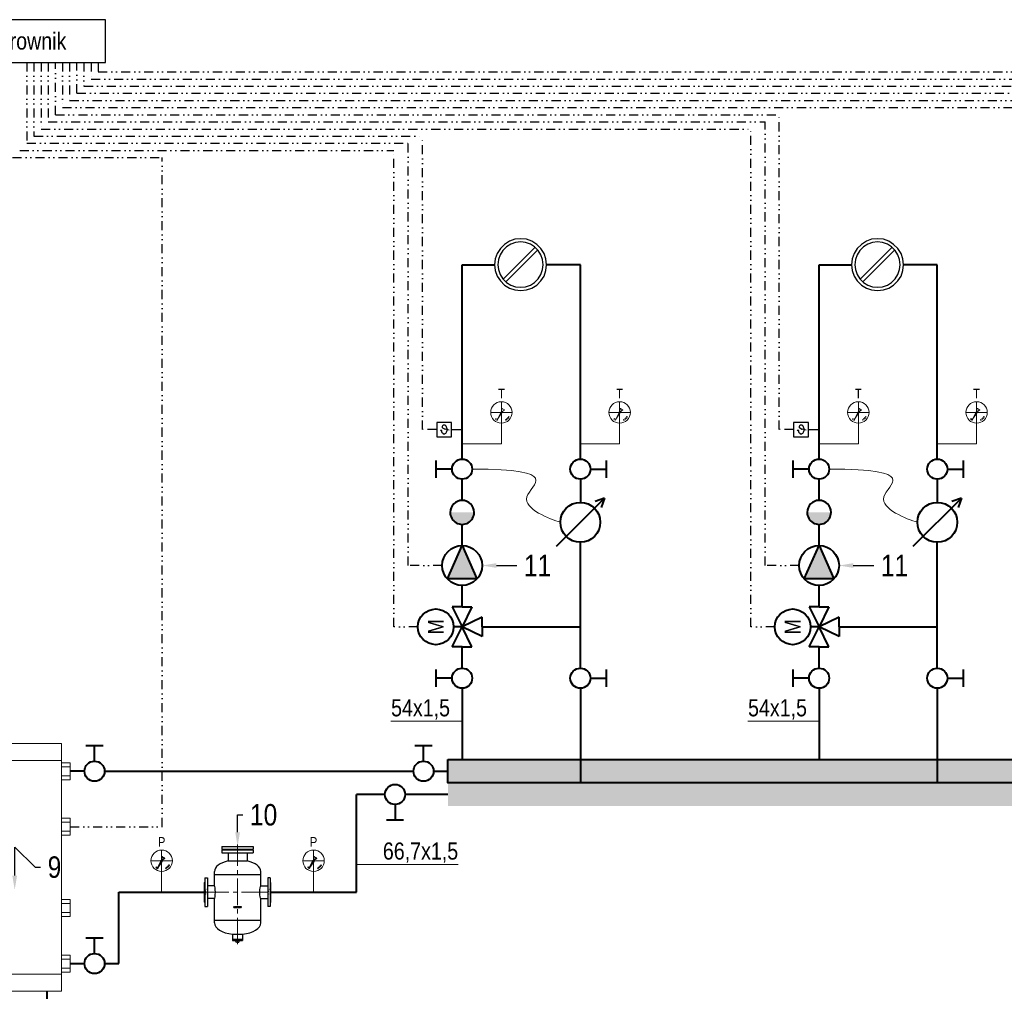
# Model space of a CAD drawing. Header units: centimetres. Extents: x 4745 to 39369, y 17389 to 19524.
# Tile 186 of 188: x 37466 to 38156, y 18300 to 18980. Entities that reach past the tile are written whole.
import ezdxf
from ezdxf import colors
from ezdxf.entities.mleader import LeaderData, LeaderLine
from ezdxf.enums import TextEntityAlignment as Align
from ezdxf.lldxf.tags import DXFTag
from ezdxf.math import Vec2, Vec3

# ---------------------------------------------------------------- set-up
doc = ezdxf.new("R2010")
doc.units = ezdxf.units.CM
doc.linetypes.add('CENTER', pattern=[0.55, 0.37, -0.06, 0.06, -0.06])
doc.linetypes.add('DIVIDE2', pattern=[15.875, 6.35, -3.175, 0, -3.175, 0, -3.175])
for name, color, linetype, lineweight in [('2DH_PRO_zw', 250, 'Continuous', 15), ('CP_AXISHS', 7, 'DASHDOT', 9), ('Gruba', 7, 'Continuous', 40), ('IS_ARMATURA', 7, 'Continuous', 9), ('IS_Opis', 250, 'Continuous', 9), ('IS_Powrót', 5, 'DASH', 40), ('IS_sygnał', 210, 'DIVIDE2', 25), ('IS_Zasilanie', 1, 'SOLID', 40), ('IS_Zimna_woda', 5, 'SOLID', 40), ('Opis', 150, 'Continuous', 9), ('Osie', 1, 'CENTER', 5), ('Tekst', 7, 'Continuous', 15)]:
    doc.layers.add(name, color=color, linetype=linetype, lineweight=lineweight)
for name, color, linetype in [('DETAL', 250, 'Continuous'), ('IS_Armatura_Therm', 250, 'SOLID'), ('SIMBOLI IDRAULICI', 7, 'Continuous')]:
    doc.layers.add(name, color=color, linetype=linetype)
doc.styles.add('styl1', font='ARIALN.TTF')
tags = doc.linetypes.add('DASH', pattern=[15, 10, -5]).pattern_tags.tags
tags[6:7] = [DXFTag(74, 4), DXFTag(75, 0), DXFTag(340, '0'), DXFTag(46, 0.0), DXFTag(50, 0.0), DXFTag(44, 0.0), DXFTag(45, 0.0)]
tags[4:5] = [DXFTag(74, 4), DXFTag(75, 0), DXFTag(340, '0'), DXFTag(46, 0.0), DXFTag(50, 0.0), DXFTag(44, 0.0), DXFTag(45, 0.0)]
tags = doc.linetypes.add('DASHDOT', pattern=[25.4, 12.7, -6.35, 0, -6.35]).pattern_tags.tags
tags[10:11] = [DXFTag(74, 4), DXFTag(75, 0), DXFTag(340, '0'), DXFTag(46, 1.0), DXFTag(50, 0.0), DXFTag(44, 0.0), DXFTag(45, 0.0)]
tags[8:9] = [DXFTag(74, 4), DXFTag(75, 0), DXFTag(340, '0'), DXFTag(46, 1.0), DXFTag(50, 0.0), DXFTag(44, 0.0), DXFTag(45, 0.0)]
tags[6:7] = [DXFTag(74, 4), DXFTag(75, 0), DXFTag(340, '0'), DXFTag(46, 1.0), DXFTag(50, 0.0), DXFTag(44, 0.0), DXFTag(45, 0.0)]
tags[4:5] = [DXFTag(74, 4), DXFTag(75, 0), DXFTag(340, '0'), DXFTag(46, 1.0), DXFTag(50, 0.0), DXFTag(44, 0.0), DXFTag(45, 0.0)]
tags = doc.linetypes.add('SOLID', pattern=[10, 10, 0]).pattern_tags.tags
tags[6:7] = [DXFTag(74, 4), DXFTag(75, 0), DXFTag(340, '0'), DXFTag(46, 0.0), DXFTag(50, 0.0), DXFTag(44, 0.0), DXFTag(45, 0.0)]
tags[4:5] = [DXFTag(74, 4), DXFTag(75, 0), DXFTag(340, '0'), DXFTag(46, 0.0), DXFTag(50, 0.0), DXFTag(44, 0.0), DXFTag(45, 0.0)]

# ---------------------------------------------------------------- blocks, each defined once
blk = doc.blocks.new('Zaworek')
at = {"layer": 'IS_Zimna_woda', "color": 18, "true_color": 0x000000}
for p, q in [((2, 0), (5.15, 0)), ((5.15, 1.72), (5.15, -1.72))]:
    blk.add_line(p, q, dxfattribs=at)
blk.add_circle((0, 0), 2, dxfattribs=at)
blk = doc.blocks.new('Buf')
at = {"layer": 'SIMBOLI IDRAULICI', "lineweight": 13}
for p, q in [((4574.74, -435.81), (4574.74, -609.42)), ((4574.74, -435.81), (4674.74, -435.81)), ((4674.74, -435.81), (4674.74, -609.42)), ((4574.74, -447.82), (4674.74, -447.82)), ((4568.71, -452.07), (4574.74, -452.07)), ((4680.77, -452.07), (4674.74, -452.07)), ((4568.71, -458.42), (4574.74, -458.42)), ((4680.77, -458.42), (4674.74, -458.42)), ((4680.77, -491), (4674.74, -491)), ((4568.71, -502.07), (4574.74, -502.07)), ((4680.77, -497.34), (4674.74, -497.34)), ((4568.71, -508.42), (4574.74, -508.42)), ((4568.71, -547.89), (4574.74, -547.89)), ((4680.77, -547.89), (4674.74, -547.89)), ((4568.71, -554.23), (4574.74, -554.23)), ((4680.77, -554.23), (4674.74, -554.23)), ((4568.71, -586.81), (4574.74, -586.81)), ((4680.77, -586.81), (4674.74, -586.81)), ((4568.71, -593.15), (4574.74, -593.15)), ((4574.74, -597.41), (4674.74, -597.41)), ((4680.77, -593.15), (4674.74, -593.15)), ((4574.74, -609.42), (4674.74, -609.42))]:
    blk.add_line(p, q, dxfattribs=at)
for points in [[(4574.74, -449.27), (4568.71, -449.27), (4568.71, -461.22), (4574.74, -461.22)], [(4674.74, -449.27), (4680.77, -449.27), (4680.77, -461.22), (4674.74, -461.22)], [(4674.74, -488.19), (4680.77, -488.19), (4680.77, -500.14), (4674.74, -500.14)], [(4574.74, -499.27), (4568.71, -499.27), (4568.71, -511.22), (4574.74, -511.22)], [(4574.74, -557.03), (4568.71, -557.03), (4568.71, -545.09), (4574.74, -545.09)], [(4674.74, -557.03), (4680.77, -557.03), (4680.77, -545.09), (4674.74, -545.09)], [(4574.74, -595.96), (4568.71, -595.96), (4568.71, -584.01), (4574.74, -584.01)], [(4674.74, -595.96), (4680.77, -595.96), (4680.77, -584.01), (4674.74, -584.01)]]:
    blk.add_lwpolyline(points, close=True, dxfattribs=at)
blk = doc.blocks.new('ffffffffff')
at = {"layer": 'Opis'}
h = blk.add_hatch(color=1, dxfattribs=at)
h.dxf.hatch_style = 1
h.paths.add_polyline_path([(36372.46, 72500.26, 1), (36373.48, 72500.26, 1)])
h.paths.add_polyline_path([(36372.57, 72500.21), (36372.72, 72500.21), (36372.72, 72500.08), (36372.97, 72500.26), (36372.72, 72500.42), (36372.72, 72500.29), (36372.56, 72500.29, -21.27582)], flags=16)
h.paths.add_polyline_path([(36373.87, 72500.65), (36373.61, 72499.93), (36373.77, 72499.93), (36374.02, 72500.65), (36378.07, 72500.65), (36378.12, 72500.77), (36373.25, 72500.77), (36373.41, 72500.65)])
h.paths.add_polyline_path([(36373.92, 72499.93), (36374.43, 72499.93), (36374.48, 72500.06), (36374.14, 72500.06), (36374.19, 72500.19), (36374.52, 72500.19), (36374.57, 72500.31), (36374.23, 72500.31), (36374.28, 72500.44), (36374.62, 72500.44), (36374.66, 72500.57), (36374.15, 72500.57)], flags=17)
h.paths.add_polyline_path([(36375.3, 72499.93), (36375.48, 72499.93), (36375.63, 72500.42), (36375.71, 72499.93), (36375.84, 72499.93), (36376.25, 72500.39), (36376.07, 72499.93), (36376.25, 72499.93), (36376.48, 72500.57), (36376.27, 72500.57), (36375.84, 72500.06), (36375.76, 72500.57), (36375.53, 72500.57)], flags=17)
h.paths.add_polyline_path([(36376.4, 72499.93), (36376.91, 72499.93), (36376.96, 72500.06), (36376.64, 72500.06), (36376.68, 72500.19), (36377.01, 72500.19), (36377.05, 72500.31), (36376.73, 72500.31), (36376.78, 72500.44), (36377.1, 72500.44), (36377.15, 72500.57), (36376.63, 72500.57)], flags=17)
h.paths.add_polyline_path([(36377.04, 72499.85), (36373.53, 72499.85), (36373.51, 72499.72), (36377.17, 72499.72), (36377.4, 72500.39), (36377.63, 72499.93), (36377.81, 72499.93), (36378.02, 72500.57), (36377.86, 72500.57), (36377.68, 72500.11), (36377.48, 72500.57), (36377.3, 72500.57)])
h = blk.add_hatch(color=5, dxfattribs=at)
h.dxf.hatch_style = 1
h.paths.add_polyline_path([(36373.02, 72500.29), (36373.02, 72500.42), (36373.15, 72500.42), (36373.15, 72500.54), (36372.79, 72500.54), (36372.79, 72500.42), (36372.92, 72500.42), (36372.92, 72500.29), (36372.97, 72500.26), (36373.23, 72500.08), (36373.23, 72500.21), (36373.38, 72500.21, 0.047002), (36373.38, 72500.29), (36373.23, 72500.29), (36373.23, 72500.42)])
h = blk.add_hatch(color=1, dxfattribs=at)
h.dxf.hatch_style = 1
edge = h.paths.add_edge_path()
edge.add_spline(control_points=[(36375.02, 72500.19), (36375.05, 72500.18), (36375.13, 72500.17), (36375.24, 72500.24), (36375.33, 72500.32), (36375.33, 72500.43), (36375.31, 72500.49), (36375.25, 72500.55), (36375.2, 72500.56), (36375.17, 72500.57)], knot_values=[0, 0, 0, 0, 0.5, 1.059017, 1.859408, 2.109408, 2.504692, 2.858246, 3.25353, 3.25353, 3.25353, 3.25353], degree=3, periodic=0)
edge.add_line((36375.17, 72500.57), (36374.79, 72500.57))
edge.add_line((36374.79, 72500.57), (36374.56, 72499.93))
edge.add_line((36374.56, 72499.93), (36374.74, 72499.93))
edge.add_line((36374.74, 72499.93), (36374.84, 72500.16))
edge.add_line((36374.84, 72500.16), (36374.99, 72499.93))
edge.add_line((36374.99, 72499.93), (36375.2, 72499.93))
edge.add_line((36375.2, 72499.93), (36375.02, 72500.19))
edge = h.paths.add_edge_path(flags=16)
edge.add_spline(control_points=[(36375.1, 72500.44), (36375.1, 72500.44), (36375.12, 72500.44), (36375.15, 72500.44), (36375.18, 72500.41), (36375.17, 72500.37), (36375.13, 72500.32), (36375.06, 72500.29), (36375.02, 72500.27), (36374.99, 72500.26)], knot_values=[0, 0, 0, 0, 0.09711, 0.258742, 0.412011, 0.600435, 0.895586, 1.295783, 1.636933, 1.636933, 1.636933, 1.636933], degree=3, periodic=0)
edge.add_line((36374.99, 72500.26), (36374.87, 72500.26))
edge.add_line((36374.87, 72500.26), (36374.92, 72500.44))
edge.add_line((36374.92, 72500.44), (36375.1, 72500.44))
at = {"layer": 'DETAL', "color": 7, "linetype": 'Continuous'}
for p, q in [((36364.3, 72542.77), (36386.3, 72542.77)), ((36364.3, 72542.77), (36364.3, 72540.97)), ((36386.3, 72542.77), (36386.3, 72540.97)), ((36364.3, 72540.97), (36386.3, 72540.97)), ((36364.3, 72540.37), (36386.3, 72540.37)), ((36364.3, 72540.37), (36364.3, 72538.37)), ((36364.3, 72538.37), (36386.3, 72538.37)), ((36364.3, 72538.37), (36386.3, 72538.37)), ((36367.4, 72540.77), (36367.2, 72540.97)), ((36367.4, 72540.57), (36367.2, 72540.37)), ((36367.4, 72540.77), (36383.2, 72540.77)), ((36367.4, 72540.77), (36367.4, 72540.57)), ((36367.4, 72540.57), (36383.2, 72540.57)), ((36368.65, 72538.37), (36368.65, 72532.66)), ((36381.95, 72538.37), (36381.95, 72532.66)), ((36383.2, 72540.77), (36383.4, 72540.97)), ((36383.2, 72540.77), (36383.2, 72540.57)), ((36383.2, 72540.57), (36383.4, 72540.37)), ((36386.3, 72540.37), (36386.3, 72538.37)), ((36368.65, 72532.66), (36381.95, 72532.66)), ((36359.1, 72515.22), (36359.1, 72525.27)), ((36359.1, 72523.27), (36391.5, 72523.27)), ((36391.5, 72515.22), (36391.5, 72525.27)), ((36352.1, 72517.67), (36352.4, 72517.87)), ((36352.1, 72503.87), (36352.1, 72517.67)), ((36352.4, 72520.77), (36352.4, 72500.77)), ((36352.4, 72520.77), (36354.1, 72520.77)), ((36354.1, 72520.77), (36354.1, 72500.77)), ((36359.1, 72515.22), (36354.1, 72515.22)), ((36391.5, 72515.22), (36396.5, 72515.22)), ((36396.5, 72520.77), (36396.5, 72500.77)), ((36398.2, 72520.77), (36396.5, 72520.77)), ((36398.2, 72520.77), (36398.2, 72500.77)), ((36398.5, 72517.67), (36398.2, 72517.87)), ((36398.5, 72503.87), (36398.5, 72517.67)), ((36352.1, 72503.87), (36352.4, 72503.67)), ((36352.4, 72500.77), (36354.1, 72500.77)), ((36359.1, 72506.33), (36354.1, 72506.33)), ((36359.1, 72489.27), (36359.1, 72506.33)), ((36391.5, 72489.27), (36391.5, 72506.33)), ((36391.5, 72506.33), (36396.5, 72506.33)), ((36398.2, 72500.77), (36396.5, 72500.77)), ((36398.5, 72503.87), (36398.2, 72503.67)), ((36359.1, 72491.27), (36391.5, 72491.27)), ((36371.8, 72481.37), (36371.8, 72477.83)), ((36371.8, 72481.37), (36378.8, 72481.37)), ((36378.8, 72481.37), (36378.8, 72477.83)), ((36371.8, 72477.83), (36378.8, 72477.83)), ((36371.8, 72477.83), (36371.8, 72476.87)), ((36371.8, 72476.87), (36378.8, 72476.87)), ((36374.55, 72475.77), (36373.92, 72476.87)), ((36374.55, 72475.77), (36376.05, 72475.77)), ((36376.05, 72475.77), (36376.69, 72476.87)), ((36378.8, 72477.83), (36378.8, 72476.87))]:
    blk.add_line(p, q, dxfattribs=at)
for centre, start_param, end_param in [((36375.3, 72525.27), 5.135385, 6.283185), ((36375.3, 72525.27), 3.141593, 4.289393), ((36375.3, 72489.27), 0, 1.35303), ((36375.3, 72489.27), 1.788563, 3.141593)]:
    blk.add_ellipse(centre, major_axis=(-16.2, 0), ratio=0.5, start_param=start_param, end_param=end_param, dxfattribs=at)
at = {"layer": 'DETAL'}
blk.add_ellipse((36359.1, 72510.77), major_axis=(0, 4.45), ratio=0.141282, start_param=3.141593, end_param=6.283185, dxfattribs=at)
at = {"layer": 'DETAL', "extrusion": (0, 0, -1)}
blk.add_ellipse((36391.5, 72510.77), major_axis=(0, 4.45), ratio=0.141282, start_param=3.141593, end_param=6.283185, dxfattribs=at)
at = {"layer": 'Opis', "color": 1}
for p, q in [((36372.72, 72500.29), (36372.56, 72500.29)), ((36372.97, 72500.26), (36372.72, 72500.42)), ((36372.72, 72500.42), (36372.72, 72500.29)), ((36372.72, 72500.08), (36372.97, 72500.26)), ((36373.25, 72500.77), (36378.12, 72500.77)), ((36373.41, 72500.65), (36373.25, 72500.77)), ((36373.87, 72500.65), (36373.41, 72500.65)), ((36373.61, 72499.93), (36373.87, 72500.65)), ((36374.02, 72500.65), (36373.77, 72499.93)), ((36373.92, 72499.93), (36374.15, 72500.57)), ((36378.07, 72500.65), (36374.02, 72500.65)), ((36374.15, 72500.57), (36374.66, 72500.57)), ((36374.23, 72500.31), (36374.28, 72500.44)), ((36374.57, 72500.31), (36374.23, 72500.31)), ((36374.62, 72500.44), (36374.28, 72500.44)), ((36374.57, 72500.31), (36374.52, 72500.19)), ((36374.66, 72500.57), (36374.62, 72500.44)), ((36375.3, 72499.93), (36375.53, 72500.57)), ((36375.63, 72500.42), (36375.48, 72499.93)), ((36375.53, 72500.57), (36375.76, 72500.57)), ((36375.53, 72500.57), (36375.76, 72500.57)), ((36375.71, 72499.93), (36375.63, 72500.42)), ((36375.76, 72500.57), (36375.84, 72500.06)), ((36375.84, 72500.06), (36376.27, 72500.57)), ((36376.25, 72500.39), (36375.84, 72499.93)), ((36376.07, 72499.93), (36376.25, 72500.39)), ((36376.48, 72500.57), (36376.25, 72499.93)), ((36376.27, 72500.57), (36376.48, 72500.57)), ((36376.4, 72499.93), (36376.63, 72500.57)), ((36376.63, 72500.57), (36377.15, 72500.57)), ((36376.78, 72500.44), (36376.73, 72500.31)), ((36377.05, 72500.31), (36376.73, 72500.31)), ((36377.1, 72500.44), (36376.78, 72500.44)), ((36377.05, 72500.31), (36377.01, 72500.19)), ((36377.04, 72499.85), (36377.3, 72500.57)), ((36377.15, 72500.57), (36377.1, 72500.44)), ((36377.4, 72500.39), (36377.17, 72499.72)), ((36377.3, 72500.57), (36377.48, 72500.57)), ((36377.3, 72500.57), (36377.48, 72500.57)), ((36377.63, 72499.93), (36377.4, 72500.39)), ((36377.48, 72500.57), (36377.68, 72500.11)), ((36377.68, 72500.11), (36377.86, 72500.57)), ((36378.02, 72500.57), (36377.81, 72499.93)), ((36377.86, 72500.57), (36378.02, 72500.57)), ((36378.12, 72500.77), (36378.07, 72500.65)), ((36372.72, 72500.21), (36372.57, 72500.21)), ((36372.72, 72500.21), (36372.72, 72500.08)), ((36373.51, 72499.72), (36373.53, 72499.85)), ((36377.17, 72499.72), (36373.51, 72499.72)), ((36373.53, 72499.85), (36377.04, 72499.85)), ((36373.77, 72499.93), (36373.61, 72499.93)), ((36374.43, 72499.93), (36373.92, 72499.93)), ((36374.14, 72500.06), (36374.19, 72500.19)), ((36374.48, 72500.06), (36374.14, 72500.06)), ((36374.52, 72500.19), (36374.19, 72500.19)), ((36374.48, 72500.06), (36374.43, 72499.93)), ((36375.48, 72499.93), (36375.3, 72499.93)), ((36375.84, 72499.93), (36375.71, 72499.93)), ((36376.25, 72499.93), (36376.07, 72499.93)), ((36376.91, 72499.93), (36376.4, 72499.93)), ((36376.68, 72500.19), (36376.64, 72500.06)), ((36376.96, 72500.06), (36376.64, 72500.06)), ((36377.01, 72500.19), (36376.68, 72500.19)), ((36376.96, 72500.06), (36376.91, 72499.93)), ((36377.81, 72499.93), (36377.63, 72499.93))]:
    blk.add_line(p, q, dxfattribs=at)
at = {"layer": 'Opis', "color": 5}
for p, q in [((36372.79, 72500.54), (36373.15, 72500.54)), ((36372.79, 72500.42), (36372.79, 72500.54)), ((36372.92, 72500.42), (36372.79, 72500.42)), ((36372.92, 72500.29), (36372.92, 72500.42)), ((36373.23, 72500.08), (36372.97, 72500.26)), ((36373.02, 72500.42), (36373.02, 72500.29)), ((36373.02, 72500.29), (36373.23, 72500.42)), ((36373.15, 72500.42), (36373.02, 72500.42)), ((36373.15, 72500.54), (36373.15, 72500.42)), ((36373.23, 72500.42), (36373.23, 72500.29)), ((36373.23, 72500.29), (36373.38, 72500.29)), ((36373.23, 72500.21), (36373.38, 72500.21)), ((36373.23, 72500.21), (36373.23, 72500.08))]:
    blk.add_line(p, q, dxfattribs=at)
at = {"layer": 'Opis', "color": 1}
blk.add_circle((36372.97, 72500.26), 0.512, dxfattribs=at)
blk.add_arc((36372.97, 72500.26), 0.41, 187.18076, 176.41668, dxfattribs=at)
at = {"layer": 'Osie', "color": 5, "linetype": 'CENTER', "ltscale": 50}
for p, q in [((36375.3, 72474.27), (36375.3, 72544.27)), ((36350.6, 72510.77), (36400, 72510.77))]:
    blk.add_line(p, q, dxfattribs=at)
at = {"layer": 'Opis', "width": 0.8}
for p in [(36353.5, 72508.77), (36397.6, 72508.77)]:
    blk.add_text('DN80 PN16bar', height=0.5, rotation=90, dxfattribs=at).set_placement(p)
blk = doc.blocks.new('Manometrr')
for p, q in [((35868, 72779.52), (35870.34, 72784.15)), ((35870.84, 72783.86), (35868, 72779.52)), ((35871.37, 72787.05), (35872.84, 72786.21)), ((35867.05, 72779.96), (35866.62, 72779.45)), ((35867.14, 72779.89), (35866.71, 72779.37)), ((35867.14, 72779.89), (35867.05, 72779.96)), ((35867.86, 72779.39), (35867.52, 72778.8)), ((35867.62, 72778.74), (35867.52, 72778.8)), ((35867.96, 72779.33), (35867.62, 72778.74)), ((35867.96, 72779.33), (35867.86, 72779.39)), ((35873.55, 72779.33), (35873.65, 72779.39)), ((35873.55, 72779.33), (35873.89, 72778.74)), ((35873.65, 72779.39), (35873.99, 72778.8)), ((35873.89, 72778.74), (35873.99, 72778.8)), ((35874.37, 72779.89), (35874.46, 72779.96)), ((35874.37, 72779.89), (35874.8, 72779.37)), ((35874.46, 72779.96), (35874.89, 72779.45)), ((35874.8, 72779.37), (35874.89, 72779.45)), ((35875.08, 72780.58), (35875.15, 72780.67)), ((35875.08, 72780.58), (35875.6, 72780.15)), ((35875.15, 72780.67), (35875.67, 72780.24)), ((35875.6, 72780.15), (35875.67, 72780.24)), ((35875.66, 72781.39), (35875.71, 72781.49)), ((35875.66, 72781.39), (35876.24, 72781.05)), ((35875.71, 72781.49), (35876.3, 72781.15)), ((35876.24, 72781.05), (35876.3, 72781.15))]:
    blk.add_line(p, q)
for centre, major_axis, start_param, end_param in [((35870.75, 72784.29), (0.308, 0.308), 5.497787, 11.780972), ((35867.42, 72786.35), (-2.57, 2.57), 3.460412, 4.06239), ((35871.26, 72786.85), (-0.166, 0.166), -1.308966, 0.821497), ((35874.19, 72782.46), (-2.55, 2.55), -0.399985, 0.207792), ((35872.72, 72786), (0.166, 0.166), 4.412711, 6.545016)]:
    blk.add_ellipse(centre, major_axis=major_axis, ratio=1, start_param=start_param, end_param=end_param)
at = {"layer": 'CP_AXISHS'}
for p, q in [((35870.75, 72776.79), (35870.75, 72791.79)), ((35863.25, 72784.29), (35878.25, 72784.29))]:
    blk.add_line(p, q, dxfattribs=at)
at = {"layer": 'IS_ARMATURA'}
blk.add_line((35870.75, 72762.27), (35870.75, 72776.79), dxfattribs=at)
at = {"layer": 'IS_ARMATURA', "lineweight": 18}
blk.add_circle((35870.75, 72784.29), 7.5, dxfattribs=at)
at = {"layer": 'IS_Armatura_Therm', "insert": (35863.25, 72800.86), "char_height": 6.721, "attachment_point": 1, "style": 'styl1'}
blk.add_mtext_dynamic_manual_height_columns('\\pxqc;P', width=15, gutter_width=8.4, heights=[0], dxfattribs=at)
blk = doc.blocks.new('Pompa')
at = {"layer": 'Gruba'}
h = blk.add_hatch(color=256, dxfattribs=at)
h.dxf.hatch_style = 1
h.paths.add_polyline_path([(9.4, 10.34), (-13.97, 0), (9.4, -10.34)])
for p, q in [((-13.97, 0), (9.4, 10.34)), ((9.4, 10.34), (9.4, -10.34)), ((9.4, -10.34), (-13.97, 0))]:
    blk.add_line(p, q, dxfattribs=at)
blk.add_circle((0, 0), 13.97, dxfattribs=at)
blk = doc.blocks.new('zawórzwrotny11')
at = {"layer": 'IS_Zimna_woda', "true_color": 0x000000}
h = blk.add_hatch(color=18, dxfattribs=at)
edge = h.paths.add_edge_path()
edge.add_arc((0, 0), 8.39, -899.93176, -719.93176, ccw=False)
edge.add_line((-8.39, -0.01), (8.39, 0.01))
at = {"layer": 'IS_Zimna_woda', "color": 18, "true_color": 0x000000}
for start, end in [(0.06824, 180.06824), (180.06824, 0.06824)]:
    blk.add_arc((0, 0), 8.39, start, end, dxfattribs=at)
blk = doc.blocks.new('A$C5091697A')
at = {"layer": 'IS_Armatura_Therm'}
for p, q in [((6.9, 6.75), (0, 6.75)), ((3.02, 5.39), (2.87, 5.24)), ((3.3, 5.53), (3.02, 5.39)), ((3.59, 5.53), (3.3, 5.53)), ((3.88, 5.53), (3.59, 5.53)), ((4.02, 5.39), (3.88, 5.53)), ((4.31, 5.1), (4.02, 5.39)), ((4.45, 4.96), (4.31, 5.1)), ((4.6, 4.53), (4.45, 4.96)), ((6.9, 0), (6.9, 6.75)), ((0, 0), (6.9, 0)), ((2.3, 2.95), (2.3, 2.51)), ((2.3, 2.51), (2.44, 2.08)), ((2.44, 2.08), (2.59, 1.8)), ((2.59, 1.8), (2.87, 1.65)), ((3.74, 3.66), (2.87, 4.09)), ((2.87, 1.65), (3.02, 1.36)), ((3.02, 1.36), (3.3, 1.36)), ((3.3, 1.36), (3.59, 1.36)), ((3.59, 1.36), (3.88, 1.36)), ((3.74, 3.66), (4.02, 3.52)), ((3.88, 1.36), (4.02, 1.51)), ((5.89, 3.09), (4.02, 3.52)), ((4.02, 1.51), (4.31, 1.65)), ((4.31, 1.65), (4.45, 1.94)), ((4.45, 1.94), (4.6, 2.23)), ((4.74, 4.24), (4.6, 4.53)), ((4.6, 2.23), (4.74, 2.66)), ((4.88, 3.81), (4.74, 4.24)), ((4.74, 2.66), (4.88, 2.95)), ((4.88, 3.38), (4.88, 3.81)), ((4.88, 2.95), (4.88, 3.38)), ((6.9, 3.38), (11.9, 3.38))]:
    blk.add_line(p, q, dxfattribs=at)
blk.add_lwpolyline([(0, 0), (6.9, 0), (6.9, 6.75), (0, 6.75), (0, 0)], close=True, dxfattribs=at)
for points in [[(2.3, 2.95), (2.3, 2.51), (2.44, 2.08), (2.59, 1.8), (2.87, 1.65), (3.02, 1.36), (3.3, 1.36), (3.59, 1.36), (3.88, 1.36), (4.02, 1.51), (4.31, 1.65), (4.45, 1.94), (4.6, 2.23), (4.74, 2.66), (4.88, 2.95), (4.88, 3.38), (4.88, 3.81), (4.74, 4.24), (4.6, 4.53), (4.45, 4.96), (4.31, 5.1), (4.02, 5.39), (3.88, 5.53), (3.59, 5.53), (3.3, 5.53), (3.02, 5.39), (2.87, 5.24)], [(2.73, 5.1), (2.59, 4.81)], [(2.73, 5.1), (2.59, 4.81)], [(2.59, 4.81), (2.59, 4.53)], [(2.59, 4.81), (2.59, 4.53)], [(2.87, 5.24), (2.73, 5.1)], [(2.87, 5.24), (2.73, 5.1)], [(1.87, 2.95), (1.72, 2.8)], [(1.87, 2.95), (1.72, 2.8)], [(2.3, 2.95), (2.16, 3.09), (2.01, 3.09), (1.87, 2.95)], [(2.3, 2.95), (2.16, 3.09), (2.01, 3.09), (1.87, 2.95)], [(2.59, 4.53), (2.59, 4.38)], [(2.59, 4.53), (2.59, 4.38)], [(2.59, 4.38), (2.87, 4.09)], [(2.59, 4.38), (2.87, 4.09)], [(3.74, 3.66), (2.87, 4.09)], [(3.74, 3.66), (4.02, 3.52)], [(5.89, 3.09), (4.02, 3.52)]]:
    blk.add_lwpolyline(points, dxfattribs=at)
blk = doc.blocks.new('T')
for p, q in [((-2.75, 17.25), (-0.41, 21.88)), ((0.09, 21.59), (-2.75, 17.25)), ((0.62, 24.78), (2.08, 23.94)), ((-3.7, 17.69), (-4.14, 17.18)), ((-3.62, 17.62), (-4.05, 17.1)), ((-3.62, 17.62), (-3.7, 17.69)), ((-2.89, 17.12), (-3.23, 16.53)), ((-3.13, 16.48), (-3.23, 16.53)), ((-2.8, 17.06), (-3.13, 16.48)), ((-2.8, 17.06), (-2.89, 17.12)), ((2.8, 17.06), (2.89, 17.12)), ((2.8, 17.06), (3.13, 16.48)), ((2.89, 17.12), (3.23, 16.53)), ((3.13, 16.48), (3.23, 16.53)), ((3.62, 17.62), (3.7, 17.69)), ((3.62, 17.62), (4.05, 17.1)), ((3.7, 17.69), (4.14, 17.18)), ((4.05, 17.1), (4.14, 17.18)), ((4.32, 18.32), (4.4, 18.4)), ((4.32, 18.32), (4.84, 17.88)), ((4.4, 18.4), (4.91, 17.97)), ((4.84, 17.88), (4.91, 17.97)), ((4.9, 19.12), (4.96, 19.22)), ((4.9, 19.12), (5.49, 18.79)), ((4.96, 19.22), (5.54, 18.88)), ((5.49, 18.79), (5.54, 18.88))]:
    blk.add_line(p, q)
for centre, major_axis, start_param, end_param in [((0, 22.02), (0.308, 0.308), 5.497787, 11.780972), ((-3.34, 24.08), (-2.57, 2.57), 3.460412, 4.06239), ((0.5, 24.58), (-0.166, 0.166), -1.308966, 0.821497), ((3.43, 20.19), (-2.55, 2.55), -0.399985, 0.207792), ((1.97, 23.73), (0.166, 0.166), 4.412711, 6.545016)]:
    blk.add_ellipse(centre, major_axis=major_axis, ratio=1, start_param=start_param, end_param=end_param)
at = {"layer": 'CP_AXISHS'}
for p, q in [((0, 14.52), (0, 29.52)), ((-7.5, 22.02), (7.5, 22.02))]:
    blk.add_line(p, q, dxfattribs=at)
at = {"layer": 'IS_ARMATURA'}
blk.add_line((0, 0), (0, 14.52), dxfattribs=at)
at = {"layer": 'IS_ARMATURA', "lineweight": 18}
blk.add_circle((0, 22.02), 7.5, dxfattribs=at)
at = {"layer": 'IS_Armatura_Therm', "insert": (-7.5, 38.59), "char_height": 6.721, "attachment_point": 1, "style": 'styl1'}
blk.add_mtext_dynamic_manual_height_columns('\\pxqc;T', width=15, gutter_width=8.4, heights=[0], dxfattribs=at)
blk = doc.blocks.new('Wodomierz')
at = {"layer": 'IS_Zimna_woda', "color": 18, "true_color": 0x000000}
for points in [[(-11, 6.49), (11, -6.49)], [(11, -6.49), (8.93, -3.39)], [(11, -6.49), (7.29, -6.16)]]:
    blk.add_lwpolyline(points, dxfattribs=at)
blk.add_circle((0, 0), 7.5, dxfattribs=at)
blk = doc.blocks.new('3D mieszający')
at = {"layer": 'Gruba'}
for p, q in [((56358.61, 77245.33), (56351.73, 77245.33)), ((56351.73, 77245.33), (56358.61, 77231.36)), ((56358.61, 77245.33), (56365.49, 77245.33)), ((56365.49, 77245.33), (56358.61, 77231.36)), ((56344.63, 77231.36), (56344.63, 77238.24)), ((56344.63, 77238.24), (56358.61, 77231.36)), ((56372.58, 77238.24), (56358.61, 77231.36)), ((56372.58, 77231.36), (56372.58, 77238.24)), ((56344.63, 77231.36), (56344.63, 77224.48)), ((56344.63, 77224.48), (56358.61, 77231.36)), ((56372.58, 77224.48), (56358.61, 77231.36)), ((56358.61, 77231.36), (56358.61, 77225.36)), ((56372.58, 77231.36), (56372.58, 77224.48))]:
    blk.add_line(p, q, dxfattribs=at)
blk.add_circle((56358.61, 77212.86), 12.5, dxfattribs=at)
at = {"layer": 'Gruba', "style": 'styl1'}
blk.add_text('M', height=11, rotation=180, dxfattribs=at).set_placement((56358.61, 77212.86), align=Align.MIDDLE_CENTER)

msp = doc.modelspace()

# ---------------------------------------------------------------- hatches: boundary and pattern name
at = {"layer": 'IS_Powrót', "linetype": 'ByBlock'}
h = msp.add_hatch(color=256, dxfattribs=at)
h.dxf.hatch_style = 1
h.paths.add_polyline_path([(37765.88, 18429.46), (38658.68, 18429.46), (38658.68, 18445.71), (37765.88, 18445.71)])
at = {"layer": 'IS_Zasilanie'}
h = msp.add_hatch(color=256, dxfattribs=at)
h.dxf.hatch_style = 1
h.paths.add_polyline_path([(37765.88, 18445.71), (38658.68, 18445.71), (38658.68, 18461.97), (37765.88, 18461.97)])

# ---------------------------------------------------------------- linework, layer by layer
at = {"layer": 'IS_ARMATURA'}
for p, q in [((37803.37, 18683.17), (37775.87, 18683.17)), ((37886.18, 18683.17), (37858.68, 18683.17)), ((38053.37, 18683.17), (38025.87, 18683.17)), ((38136.18, 18683.17), (38108.68, 18683.17))]:
    msp.add_line(p, q, dxfattribs=at)
at = {"layer": 'IS_Armatura_Therm'}
for points in [[(37834.97, 18808.69), (37834.54, 18812.85), (37833.25, 18816.59), (37831.09, 18820.04), (37828.08, 18822.91), (37824.63, 18825.21), (37820.89, 18826.5), (37816.87, 18826.93), (37812.7, 18826.5), (37808.97, 18825.21), (37805.52, 18822.91), (37802.65, 18820.04), (37800.49, 18816.59), (37799.06, 18812.85), (37798.62, 18808.69), (37799.06, 18804.66), (37800.49, 18800.78), (37802.65, 18797.34), (37805.52, 18794.46), (37808.97, 18792.31), (37812.7, 18791.01), (37816.87, 18790.58), (37820.89, 18791.01), (37824.63, 18792.31), (37828.08, 18794.46), (37831.09, 18797.34), (37833.25, 18800.78), (37834.54, 18804.66), (37834.97, 18808.69)], [(38084.97, 18808.69), (38084.54, 18812.85), (38083.25, 18816.59), (38081.09, 18820.04), (38078.08, 18822.91), (38074.63, 18825.21), (38070.89, 18826.5), (38066.87, 18826.93), (38062.7, 18826.5), (38058.97, 18825.21), (38055.52, 18822.91), (38052.65, 18820.04), (38050.49, 18816.59), (38049.06, 18812.85), (38048.62, 18808.69), (38049.06, 18804.66), (38050.49, 18800.78), (38052.65, 18797.34), (38055.52, 18794.46), (38058.97, 18792.31), (38062.7, 18791.01), (38066.87, 18790.58), (38070.89, 18791.01), (38074.63, 18792.31), (38078.08, 18794.46), (38081.09, 18797.34), (38083.25, 18800.78), (38084.54, 18804.66), (38084.97, 18808.69)], [(37832.67, 18808.69), (37832.24, 18812.28), (37831.09, 18815.58), (37829.23, 18818.6), (37826.64, 18821.19), (37823.77, 18823.05), (37820.32, 18824.2), (37816.87, 18824.63), (37813.28, 18824.2), (37809.97, 18823.05), (37806.96, 18821.19), (37804.37, 18818.6), (37802.5, 18815.58), (37801.35, 18812.28), (37800.92, 18808.69), (37801.35, 18805.24), (37802.5, 18801.79), (37804.37, 18798.77), (37806.96, 18796.33), (37809.97, 18794.46), (37813.28, 18793.31), (37816.87, 18792.88), (37820.32, 18793.31), (37823.77, 18794.46), (37826.64, 18796.33), (37829.23, 18798.77), (37831.09, 18801.79), (37832.24, 18805.24), (37832.67, 18808.69)], [(38082.67, 18808.69), (38082.24, 18812.28), (38081.09, 18815.58), (38079.23, 18818.6), (38076.64, 18821.19), (38073.77, 18823.05), (38070.32, 18824.2), (38066.87, 18824.63), (38063.28, 18824.2), (38059.97, 18823.05), (38056.96, 18821.19), (38054.37, 18818.6), (38052.5, 18815.58), (38051.35, 18812.28), (38050.92, 18808.69), (38051.35, 18805.24), (38052.5, 18801.79), (38054.37, 18798.77), (38056.96, 18796.33), (38059.97, 18794.46), (38063.28, 18793.31), (38066.87, 18792.88), (38070.32, 18793.31), (38073.77, 18794.46), (38076.64, 18796.33), (38079.23, 18798.77), (38081.09, 18801.79), (38082.24, 18805.24), (38082.67, 18808.69)]]:
    msp.add_lwpolyline(points, close=True, dxfattribs=at)
for points in [[(37804.66, 18798.49), (37827.07, 18820.9)], [(38054.66, 18798.49), (38077.07, 18820.9)], [(37806.53, 18796.62), (37828.94, 18819.03)], [(38056.53, 18796.62), (38078.94, 18819.03)]]:
    msp.add_lwpolyline(points, dxfattribs=at)
at = {"layer": 'IS_Opis'}
for p, q in [((37775.88, 18488.96), (37725.88, 18488.96)), ((38025.88, 18488.96), (37975.88, 18488.96)), ((37701.81, 18388.6), (37773.09, 18388.6))]:
    msp.add_line(p, q, dxfattribs=at)
for points in [[(37844.7, 18628.25), (37837.57, 18630.48), (37799.98, 18644.2), (37847.49, 18665.48), (37782.91, 18665.48)], [(38094.7, 18628.25), (38087.57, 18630.48), (38049.98, 18644.2), (38097.49, 18665.48), (38032.91, 18665.48)]]:
    msp.add_open_spline(points, degree=3, dxfattribs=at)
at = {"layer": 'IS_Powrót'}
for p, q in [((37858.68, 18808.69), (37834.97, 18808.69)), ((37858.68, 18672.51), (37858.68, 18808.69)), ((38108.68, 18808.69), (38084.97, 18808.69)), ((38108.68, 18672.51), (38108.68, 18808.69)), ((37858.68, 18658.44), (37858.68, 18642.22)), ((38108.68, 18658.44), (38108.68, 18642.22)), ((37858.68, 18526.04), (37858.68, 18614.27)), ((38108.68, 18526.04), (38108.68, 18614.27)), ((37789.86, 18555.01), (37858.68, 18555.01)), ((38039.86, 18555.01), (38108.68, 18555.01)), ((37858.68, 18511.97), (37858.68, 18445.71)), ((38108.68, 18511.97), (38108.68, 18445.71)), ((37701.81, 18369.1), (37701.81, 18437.58)), ((37721.81, 18437.58), (37701.81, 18437.58)), ((37765.88, 18437.58), (37735.88, 18437.58)), ((37535.41, 18319.1), (37535.41, 18369.1)), ((37535.41, 18369.1), (37595.41, 18369.1)), ((37641.81, 18369.1), (37701.81, 18369.1)), ((37501.34, 18319.1), (37511.34, 18319.1)), ((37525.41, 18319.1), (37535.41, 18319.1)), ((37485.31, 18263.19), (37485.31, 18299.67))]:
    msp.add_line(p, q, dxfattribs=at)
at = {"layer": 'IS_sygnał'}
for p, q in [((37470.98, 18950.36), (37470.98, 18893.77)), ((37475.98, 18950.36), (37475.98, 18898.77)), ((37480.98, 18950.36), (37480.98, 18903.77)), ((37485.98, 18950.36), (37485.98, 18908.77)), ((37490.98, 18913.77), (37490.98, 18950.36)), ((37495.98, 18950.36), (37495.98, 18918.77)), ((37500.98, 18950.36), (37500.98, 18923.77)), ((37505.98, 18928.77), (37505.98, 18950.36)), ((37510.98, 18950.36), (37510.98, 18933.77)), ((37515.98, 18950.36), (37515.98, 18938.77)), ((37520.98, 18950.36), (37520.98, 18943.77)), ((37515.98, 18938.77), (38488.03, 18938.77)), ((37520.98, 18943.77), (38498.03, 18943.77)), ((37510.98, 18933.77), (38478.03, 18933.77)), ((37500.98, 18923.77), (38238.03, 18923.77)), ((37505.98, 18928.77), (38248.03, 18928.77)), ((37495.98, 18918.77), (38228.03, 18918.77)), ((37490.98, 18913.77), (37998.03, 18913.77)), ((37998.03, 18693.17), (37998.03, 18913.77)), ((37480.98, 18903.77), (37978.03, 18903.77)), ((37485.98, 18908.77), (37988.03, 18908.77)), ((37978.03, 18555.01), (37978.03, 18903.77)), ((37988.03, 18597.96), (37988.03, 18908.77)), ((37475.98, 18898.77), (37748.03, 18898.77)), ((37748.03, 18693.17), (37748.03, 18898.77)), ((37470.98, 18893.77), (37738.03, 18893.77)), ((37738.03, 18597.96), (37738.03, 18893.77)), ((37460.98, 18883.77), (37565.88, 18883.77)), ((37465.98, 18888.77), (37728.03, 18888.77)), ((37565.88, 18414.92), (37565.88, 18883.77)), ((37728.03, 18555.01), (37728.03, 18888.77)), ((37758.03, 18693.17), (37748.03, 18693.17)), ((38008.03, 18693.17), (37998.03, 18693.17)), ((37761.91, 18597.96), (37738.03, 18597.96)), ((38011.91, 18597.96), (37988.03, 18597.96)), ((37744.88, 18555.01), (37728.03, 18555.01)), ((37994.88, 18555.01), (37978.03, 18555.01)), ((37501.34, 18414.92), (37565.88, 18414.92))]:
    msp.add_line(p, q, dxfattribs=at)
at = {"layer": 'IS_sygnał', "linetype": 'ByBlock'}
msp.add_lwpolyline([(37410.98, 18980.36), (37410.98, 18950.36), (37525.98, 18950.36), (37525.98, 18980.36)], close=True, dxfattribs=at)
at = {"layer": 'IS_Zasilanie'}
for p, q in [((37775.87, 18672.51), (37775.87, 18808.69)), ((37775.87, 18808.69), (37798.62, 18808.69)), ((38025.87, 18672.51), (38025.87, 18808.69)), ((38025.87, 18808.69), (38048.62, 18808.69)), ((37775.87, 18643.44), (37775.87, 18658.44)), ((38025.87, 18643.44), (38025.87, 18658.44)), ((37775.88, 18611.8), (37775.88, 18626.8)), ((38025.88, 18611.8), (38025.88, 18626.8)), ((37775.88, 18568.98), (37775.88, 18583.98)), ((38025.88, 18568.98), (38025.88, 18583.98)), ((37775.88, 18526.04), (37775.88, 18541.04)), ((38025.88, 18526.04), (38025.88, 18541.04)), ((37775.88, 18511.97), (37775.88, 18461.97)), ((38025.88, 18511.97), (38025.88, 18461.97)), ((37511.34, 18453.84), (37501.34, 18453.84)), ((37525.41, 18453.84), (37741.81, 18453.84)), ((37755.88, 18453.84), (37765.88, 18453.84))]:
    msp.add_line(p, q, dxfattribs=at)
msp.add_lwpolyline([(37765.88, 18461.97), (38658.68, 18461.97), (38658.68, 18445.71), (37765.88, 18445.71)], close=True, dxfattribs=at)

# ---------------------------------------------------------------- block references
for name, p in [('Buf', (32820.58, 18909.09)), ('Manometrr', (1694.66, -54393.17)), ('Manometrr', (1801.06, -54393.17))]:
    msp.add_blockref(name, p)
at = {"layer": '2DH_PRO_zw', "rotation": 269.9999999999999}
for p in [(-39455.48, 74913.62), (-39205.48, 74913.62)]:
    msp.add_blockref('3D mieszający', p, dxfattribs=at)
at = {"layer": 'Gruba', "lineweight": 15, "rotation": 270}
for p in [(37775.88, 18597.96), (38025.88, 18597.96)]:
    msp.add_blockref('Pompa', p, dxfattribs=at)
at = {"layer": 'IS_ARMATURA'}
for p in [(37803.37, 18683.17), (37886.18, 18683.17), (38053.37, 18683.17), (38136.18, 18683.17)]:
    msp.add_blockref('T', p, dxfattribs=at)
at = {"layer": 'IS_Armatura_Therm', "xscale": 1.5, "yscale": 1.5, "zscale": 1.5}
for p in [(37758.03, 18688.11), (38008.03, 18688.11)]:
    msp.add_blockref('A$C5091697A', p, dxfattribs=at)
at = {"layer": 'IS_Zasilanie'}
msp.add_blockref('ffffffffff', (1243.31, -54141.67), dxfattribs=at)
at = {"layer": 'IS_Zimna_woda'}
for name, p, xscale, yscale, zscale, rotation in [('Zaworek', (37775.87, 18665.48), 3.517579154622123, 3.517579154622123, 3.517579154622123, 180), ('Zaworek', (38025.87, 18665.48), 3.517579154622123, 3.517579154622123, 3.517579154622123, 180), ('Wodomierz', (37858.68, 18628.25), 1.863098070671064, 1.863098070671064, 1.863098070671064, 75.53553065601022), ('Wodomierz', (38108.68, 18628.25), 1.863098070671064, 1.863098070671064, 1.863098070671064, 75.53553065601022), ('Zaworek', (37775.88, 18519), 3.517579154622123, 3.517579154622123, 3.517579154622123, 180), ('Zaworek', (38025.88, 18519), 3.517579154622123, 3.517579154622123, 3.517579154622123, 180), ('Zaworek', (37518.38, 18453.84), 3.517579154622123, 3.517579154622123, 3.517579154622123, 90), ('Zaworek', (37748.85, 18453.84), 3.517579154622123, 3.517579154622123, 3.517579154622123, 90), ('Zaworek', (37728.85, 18437.58), 3.517579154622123, 3.517579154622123, 3.517579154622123, 270), ('Zaworek', (37518.38, 18319.1), 3.517579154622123, 3.517579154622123, 3.517579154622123, 90)]:
    msp.add_blockref(name, p, dxfattribs=dict(at, xscale=xscale, yscale=yscale, zscale=zscale, rotation=rotation))
at = {"layer": 'IS_Zimna_woda', "xscale": 3.517579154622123, "yscale": 3.517579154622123, "zscale": 3.517579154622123}
for p in [(37858.68, 18665.48), (38108.68, 18665.48), (37858.68, 18519), (38108.68, 18519)]:
    msp.add_blockref('Zaworek', p, dxfattribs=at)
at = {"layer": 'IS_Zimna_woda'}
for p in [(37775.88, 18635.19), (38025.88, 18635.19)]:
    msp.add_blockref('zawórzwrotny11', p, dxfattribs=at)

# ---------------------------------------------------------------- texts
at = {"layer": 'IS_Opis', "char_height": 12, "attachment_point": 3, "style": 'styl1'}
for s, width, insert in [('\\pxql;54x1,5', 61.4803, (37787.59, 18504.29)), ('\\pxql;54x1,5', 61.4803, (38037.59, 18504.29)), ('\\pxqr;66,7x1,5', 107.9794, (37773.09, 18403.93))]:
    msp.add_mtext_dynamic_manual_height_columns(s, width=width, gutter_width=12.5, heights=[0], dxfattribs=dict(at, insert=insert))
at = {"layer": 'Tekst', "insert": (37468.48, 18965.36), "char_height": 12, "width": 115, "attachment_point": 5, "style": 'styl1'}
msp.add_mtext('\\pxqc;Sterownik', dxfattribs=at)

# ---------------------------------------------------------------- leaders
at = {"layer": 'IS_Opis'}
ml = msp.add_multileader_mtext('Standard', dxfattribs=at)
ml.set_content('11', color=256, style='styl1')
ml.set_leader_properties()
ml.build(insert=Vec2(0, 0))
ml.multileader.update_dxf_attribs({"dogleg_length": 5, "arrow_head_size": 10})
ctx = ml.context
ctx.base_point, ctx.char_height, ctx.arrow_head_size, ctx.landing_gap_size, ctx.plane_origin = Vec3(37814.12, 18597.96), 15, 10, 5, Vec3(37851.72, 18566.77)
notes = []
notes.append((ctx, [(1, (1, 1, 0), (37810.47, 18597.96), (1, 0), 3.65, [(0, [(37789.86, 18597.96)], 0, [])])]))
ctx.mtext.insert, ctx.mtext.width, ctx.mtext.flow_direction = Vec3(37819.12, 18605.46), 7.1427, 5
ml = msp.add_multileader_mtext('Standard', dxfattribs=at)
ml.set_content('11', color=256, style='styl1')
ml.set_leader_properties()
ml.build(insert=Vec2(0, 0))
ml.multileader.update_dxf_attribs({"dogleg_length": 5, "arrow_head_size": 10})
ctx = ml.context
ctx.base_point, ctx.char_height, ctx.arrow_head_size, ctx.landing_gap_size, ctx.plane_origin = Vec3(38064.12, 18597.96), 15, 10, 5, Vec3(38101.72, 18566.77)
notes.append((ctx, [(1, (1, 1, 0), (38060.47, 18597.96), (1, 0), 3.65, [(0, [(38039.86, 18597.96)], 0, [])])]))
ctx.mtext.insert, ctx.mtext.width, ctx.mtext.flow_direction = Vec3(38069.12, 18605.46), 7.1427, 5
ml = msp.add_multileader_mtext('Standard', dxfattribs=at)
ml.set_content('10', color=256, style='styl1')
ml.set_leader_properties()
ml.build(insert=Vec2(0, 0))
ml.multileader.update_dxf_attribs({"dogleg_length": 5, "arrow_head_size": 10})
ctx = ml.context
ctx.base_point, ctx.char_height, ctx.arrow_head_size, ctx.landing_gap_size, ctx.plane_origin = Vec3(37622.26, 18423.21), 15, 10, 5, Vec3(37659.87, 18403.28)
notes.append((ctx, [(1, (1, 1, 0), (37618.61, 18423.21), (1, 0), 3.65, [(0, [(37618.61, 18401.1)], 0, [])])]))
ctx.mtext.insert, ctx.mtext.width, ctx.mtext.flow_direction = Vec3(37627.26, 18430.84), 7.1427, 5
ml = msp.add_multileader_mtext('Standard', dxfattribs=at)
ml.set_content('9', color=256, style='styl1')
ml.set_leader_properties()
ml.build(insert=Vec2(0, 0))
ml.multileader.update_dxf_attribs({"dogleg_length": 5, "arrow_head_size": 10})
ctx = ml.context
ctx.base_point, ctx.char_height, ctx.arrow_head_size, ctx.landing_gap_size, ctx.plane_origin = Vec3(37480.58, 18386.56), 15, 10, 5, Vec3(37513.11, 18366.62)
notes.append((ctx, [(1, (1, 1, 0), (37476.93, 18386.56), (1, 0), 3.65, [(1, [(37462.47, 18370.69), (37462.47, 18400.69)], 0, [])])]))
ctx.mtext.insert, ctx.mtext.width, ctx.mtext.flow_direction = Vec3(37485.58, 18394.19), 7.1427, 5
for ctx, leaders in notes:
    for number, flags, end, landing, length, lines in leaders:
        leader = LeaderData()
        leader.index, (leader.has_last_leader_line, leader.has_dogleg_vector, leader.attachment_direction) = number, flags
        leader.last_leader_point, leader.dogleg_vector, leader.dogleg_length = Vec3(end), Vec3(landing), length
        for number, points, colour, breaks in lines:
            line = LeaderLine()
            line.index, line.vertices, line.color, line.breaks = number, Vec3.list(points), colors.encode_raw_color(colour), breaks
            leader.lines.append(line)
        ctx.leaders.append(leader)

doc.saveas('drawing.dxf')
